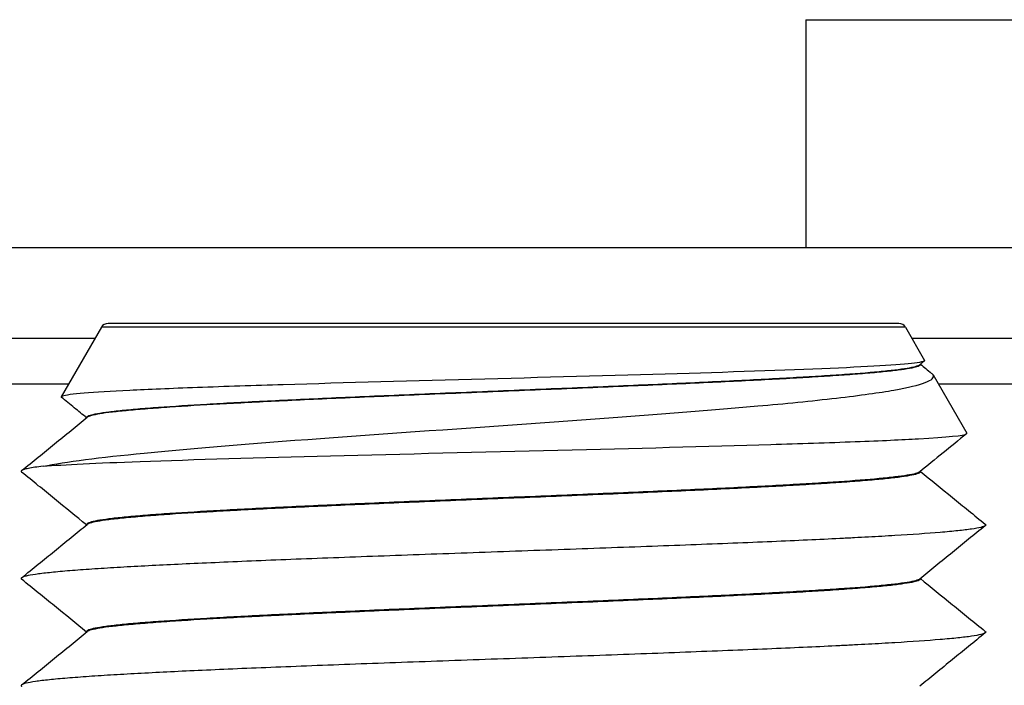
# Model space of a CAD drawing. Extents: x -1765 to 4890, y -3431 to 1272.
# Tile 140 of 189: x 3183.01 to 3189.49, y -2492.63 to -2488.25. Entities that reach past the tile are written whole.
import ezdxf

# ---------------------------------------------------------------- set-up
doc = ezdxf.new("R2010")
doc.units = 0
doc.layers.get('0').update_dxf_attribs({"linetype": 'CONTINUOUS'})
doc.layers.add('1', color=7, linetype='CONTINUOUS')

# ---------------------------------------------------------------- blocks, each defined once
blk = doc.blocks.new('N2360-20129_SMA_BULKHE1051', base_point=(3177.2023, -2490.2512))
at = {"color": 7, "linetype": 'CONTINUOUS'}
for p, q in [((3183.5504, -2490.2762), (3183.2859, -2490.7343)), ((3188.8006, -2490.2512), (3183.5937, -2490.2512)), ((3188.8439, -2490.2762), (3188.9698, -2490.4943)), ((3188.9416, -2490.5223), (3188.9416, -2490.52)), ((3189.0252, -2490.5903), (3189.2469, -2490.9744)), ((3183.4527, -2490.8722), (3183.4527, -2490.87)), ((3188.9416, -2491.2278), (3188.9416, -2491.2256)), ((3183.4527, -2491.5778), (3183.4527, -2491.5755)), ((3188.9416, -2491.9334), (3188.9416, -2491.9311)), ((3183.4527, -2492.2834), (3183.4527, -2492.2811))]:
    blk.add_line(p, q, dxfattribs=at)
at = {"color": 1, "linetype": 'CONTINUOUS'}
blk.add_line((3188.8439, -2490.2762), (3183.5504, -2490.2762), dxfattribs=at)
at = {"color": 7, "linetype": 'CONTINUOUS'}
for centre, start, end in [((3183.5937, -2490.3012), 90, 150), ((3188.8006, -2490.3012), 30, 90)]:
    blk.add_arc(centre, 0.05, start, end, dxfattribs=at)
for points, knots in [([(3188.9685, -2490.4981), (3188.9657, -2490.5004), (3188.959, -2490.5027), (3188.9485, -2490.5051), (3188.8911, -2490.5177), (3188.7209, -2490.5301), (3188.456, -2490.5426), (3188.1819, -2490.5556), (3187.818, -2490.568), (3187.4192, -2490.5801), (3187.0027, -2490.5927), (3186.5374, -2490.6052), (3186.0736, -2490.6176), (3185.6115, -2490.6301), (3185.1536, -2490.6424), (3184.747, -2490.6549), (3184.5585, -2490.6606), (3184.3638, -2490.667), (3184.1825, -2490.6736), (3184.0059, -2490.6801), (3183.8581, -2490.6863), (3183.7366, -2490.6923), (3183.489, -2490.7045), (3183.3314, -2490.7169), (3183.2941, -2490.7296), (3183.2896, -2490.7312), (3183.2868, -2490.7328), (3183.2859, -2490.7343)], [0, 0, 0, 0, 0.021276, 0.021276, 0.021276, 0.515281, 0.515281, 0.515281, 1.552812, 1.552812, 1.552812, 2.898891, 2.898891, 2.898891, 4.226104, 4.226104, 4.226104, 4.790916, 4.790916, 4.790916, 5.237132, 5.237132, 5.237132, 5.681354, 5.681354, 5.681354, 5.690891, 5.690891, 5.690891, 5.690891]), ([(3183.4527, -2490.87), (3183.4527, -2490.8682), (3183.4537, -2490.8665), (3183.4557, -2490.8647), (3183.4582, -2490.8625), (3183.4622, -2490.8604), (3183.4678, -2490.8582), (3183.4773, -2490.8545), (3183.4912, -2490.8508), (3183.5093, -2490.8471), (3183.5281, -2490.8433), (3183.5513, -2490.8396), (3183.5788, -2490.8358), (3183.6062, -2490.8321), (3183.6379, -2490.8283), (3183.6733, -2490.8246), (3183.7087, -2490.821), (3183.7479, -2490.8173), (3183.7903, -2490.8137), (3183.8327, -2490.8101), (3183.8784, -2490.8065), (3183.9268, -2490.803), (3184.0236, -2490.7959), (3184.1312, -2490.7891), (3184.245, -2490.7825), (3184.2734, -2490.7808), (3184.3023, -2490.7792), (3184.3314, -2490.7775), (3184.3607, -2490.7759), (3184.3908, -2490.7743), (3184.4217, -2490.7726), (3184.4836, -2490.7693), (3184.5489, -2490.7659), (3184.6174, -2490.7625), (3184.686, -2490.759), (3184.7578, -2490.7556), (3184.8327, -2490.752), (3184.9075, -2490.7485), (3184.9854, -2490.7449), (3185.066, -2490.7413), (3185.1466, -2490.7377), (3185.2299, -2490.734), (3185.3154, -2490.7303), (3185.4008, -2490.7266), (3185.4885, -2490.7229), (3185.5779, -2490.7192), (3185.7565, -2490.7117), (3185.9418, -2490.704), (3186.1282, -2490.6964), (3186.3145, -2490.6888), (3186.5019, -2490.6811), (3186.6846, -2490.6735), (3186.7759, -2490.6697), (3186.8661, -2490.666), (3186.9544, -2490.6622), (3187.0428, -2490.6584), (3187.1293, -2490.6547), (3187.2134, -2490.651), (3187.2975, -2490.6473), (3187.3792, -2490.6436), (3187.4581, -2490.64), (3187.537, -2490.6364), (3187.613, -2490.6328), (3187.6858, -2490.6292), (3187.7587, -2490.6257), (3187.8283, -2490.6222), (3187.8945, -2490.6187), (3187.9608, -2490.6153), (3188.0236, -2490.6119), (3188.0829, -2490.6085), (3188.1126, -2490.6069), (3188.1414, -2490.6052), (3188.1693, -2490.6036), (3188.1972, -2490.6019), (3188.2241, -2490.6003), (3188.2508, -2490.5987), (3188.3042, -2490.5954), (3188.3558, -2490.592), (3188.4052, -2490.5886), (3188.504, -2490.5818), (3188.5938, -2490.5748), (3188.6701, -2490.5676), (3188.7082, -2490.564), (3188.743, -2490.5603), (3188.7739, -2490.5567), (3188.8049, -2490.553), (3188.8319, -2490.5493), (3188.8547, -2490.5455), (3188.8776, -2490.5418), (3188.8961, -2490.538), (3188.9101, -2490.5342), (3188.9241, -2490.5305), (3188.9335, -2490.5267), (3188.9382, -2490.5229)], [0, 0, 0, 0, 0.006234, 0.006234, 0.006234, 0.020074, 0.020074, 0.020074, 0.063124, 0.063124, 0.063124, 0.133476, 0.133476, 0.133476, 0.228649, 0.228649, 0.228649, 0.346195, 0.346195, 0.346195, 0.483136, 0.483136, 0.483136, 0.801943, 0.801943, 0.801943, 0.888545, 0.888545, 0.888545, 0.978946, 0.978946, 0.978946, 1.174913, 1.174913, 1.174913, 1.390411, 1.390411, 1.390411, 1.62402, 1.62402, 1.62402, 1.873609, 1.873609, 1.873609, 2.13636, 2.13636, 2.13636, 2.687109, 2.687109, 2.687109, 3.244012, 3.244012, 3.244012, 3.51409, 3.51409, 3.51409, 3.773299, 3.773299, 3.773299, 4.018264, 4.018264, 4.018264, 4.246248, 4.246248, 4.246248, 4.455219, 4.455219, 4.455219, 4.643866, 4.643866, 4.643866, 4.730346, 4.730346, 4.730346, 4.812034, 4.812034, 4.812034, 4.966796, 4.966796, 4.966796, 5.232476, 5.232476, 5.232476, 5.336903, 5.336903, 5.336903, 5.418486, 5.418486, 5.418486, 5.474989, 5.474989, 5.474989, 5.505512, 5.505512, 5.505512, 5.505512]), ([(3188.9416, -2490.5223), (3188.9416, -2490.524), (3188.9406, -2490.5258), (3188.9386, -2490.5275), (3188.9361, -2490.5297), (3188.9321, -2490.5319), (3188.9266, -2490.5341), (3188.9171, -2490.5377), (3188.9033, -2490.5414), (3188.8853, -2490.5451), (3188.8668, -2490.5488), (3188.8439, -2490.5526), (3188.8168, -2490.5563), (3188.7898, -2490.56), (3188.7587, -2490.5637), (3188.724, -2490.5673), (3188.6893, -2490.5709), (3188.651, -2490.5745), (3188.6096, -2490.5781), (3188.5682, -2490.5816), (3188.5237, -2490.5852), (3188.4766, -2490.5886), (3188.4296, -2490.5921), (3188.38, -2490.5955), (3188.3285, -2490.5988), (3188.2768, -2490.6022), (3188.2237, -2490.6054), (3188.1681, -2490.6087), (3188.1123, -2490.612), (3188.0529, -2490.6153), (3187.9901, -2490.6187), (3187.9272, -2490.6221), (3187.8609, -2490.6256), (3187.7913, -2490.6291), (3187.7216, -2490.6326), (3187.6487, -2490.6361), (3187.5727, -2490.6397), (3187.4967, -2490.6433), (3187.4177, -2490.6469), (3187.3361, -2490.6506), (3187.2544, -2490.6543), (3187.1701, -2490.658), (3187.0837, -2490.6617), (3186.9973, -2490.6655), (3186.9088, -2490.6692), (3186.8188, -2490.673), (3186.6388, -2490.6806), (3186.4526, -2490.6882), (3186.2661, -2490.6959), (3186.0796, -2490.7035), (3185.8927, -2490.7111), (3185.7111, -2490.7187), (3185.6204, -2490.7224), (3185.5309, -2490.7262), (3185.4434, -2490.7299), (3185.3558, -2490.7336), (3185.2702, -2490.7373), (3185.1871, -2490.741), (3185.104, -2490.7447), (3185.0233, -2490.7483), (3184.9456, -2490.7518), (3184.8678, -2490.7554), (3184.7929, -2490.759), (3184.7212, -2490.7624), (3184.6494, -2490.7659), (3184.5809, -2490.7693), (3184.5157, -2490.7727), (3184.4505, -2490.7761), (3184.3886, -2490.7794), (3184.3302, -2490.7827), (3184.2136, -2490.7892), (3184.1021, -2490.7959), (3184.0003, -2490.8029), (3183.9494, -2490.8064), (3183.9009, -2490.8099), (3183.8554, -2490.8135), (3183.8099, -2490.817), (3183.7673, -2490.8206), (3183.7283, -2490.8243), (3183.6893, -2490.828), (3183.6539, -2490.8316), (3183.6224, -2490.8354), (3183.5909, -2490.8391), (3183.5634, -2490.8428), (3183.5403, -2490.8466), (3183.5172, -2490.8504), (3183.4985, -2490.8542), (3183.4844, -2490.858), (3183.4703, -2490.8618), (3183.4608, -2490.8656), (3183.4561, -2490.8694)], [0, 0, 0, 0, 0.006218, 0.006218, 0.006218, 0.02, 0.02, 0.02, 0.062719, 0.062719, 0.062719, 0.132158, 0.132158, 0.132158, 0.225642, 0.225642, 0.225642, 0.340587, 0.340587, 0.340587, 0.473952, 0.473952, 0.473952, 0.622468, 0.622468, 0.622468, 0.783107, 0.783107, 0.783107, 0.961459, 0.961459, 0.961459, 1.160528, 1.160528, 1.160528, 1.379347, 1.379347, 1.379347, 1.616239, 1.616239, 1.616239, 1.868811, 1.868811, 1.868811, 2.13399, 2.13399, 2.13399, 2.687137, 2.687137, 2.687137, 3.242579, 3.242579, 3.242579, 3.510592, 3.510592, 3.510592, 3.767068, 3.767068, 3.767068, 4.008869, 4.008869, 4.008869, 4.233521, 4.233521, 4.233521, 4.439255, 4.439255, 4.439255, 4.624997, 4.624997, 4.624997, 4.955531, 4.955531, 4.955531, 5.100836, 5.100836, 5.100836, 5.228342, 5.228342, 5.228342, 5.33489, 5.33489, 5.33489, 5.417741, 5.417741, 5.417741, 5.474833, 5.474833, 5.474833, 5.505512, 5.505512, 5.505512, 5.505512]), ([(3188.9685, -2490.4981), (3188.9635, -2490.5022), (3188.9584, -2490.5064), (3188.9533, -2490.5105), (3188.9483, -2490.5146), (3188.9432, -2490.5187), (3188.9382, -2490.5229)], [0, 0, 0, 0, 0.01959373, 0.01959373, 0.01959373, 0.03918747, 0.03918747, 0.03918747, 0.03918747]), ([(3188.942, -2490.5197), (3188.9536, -2490.5293), (3188.9653, -2490.5388), (3188.977, -2490.5483), (3188.9899, -2490.5588), (3189.0029, -2490.5694), (3189.0158, -2490.5799)], [0.00491766, 0.00491766, 0.00491766, 0.00491766, 0.05008454, 0.05008454, 0.05008454, 0.10016908, 0.10016908, 0.10016908, 0.10016908]), ([(3188.9698, -2490.4943), (3188.9701, -2490.4949), (3188.9702, -2490.4956), (3188.97, -2490.4962), (3188.9698, -2490.4968), (3188.9693, -2490.4975), (3188.9685, -2490.4981)], [0, 0, 0, 0, 0.001962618, 0.001962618, 0.001962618, 0.004389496, 0.004389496, 0.004389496, 0.004389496]), ([(3183.167, -2491.1912), (3183.3129, -2491.1622), (3183.5405, -2491.1335), (3183.8325, -2491.1046), (3184.1857, -2491.0696), (3184.6216, -2491.0353), (3185.0793, -2491.0019), (3185.5462, -2490.9678), (3186.0475, -2490.9337), (3186.5303, -2490.8993), (3187.0167, -2490.8647), (3187.4804, -2490.8301), (3187.8727, -2490.7948), (3188.0473, -2490.7791), (3188.2269, -2490.7615), (3188.3894, -2490.7427), (3188.5484, -2490.7243), (3188.6731, -2490.7068), (3188.7684, -2490.69), (3188.8617, -2490.6736), (3188.9311, -2490.657), (3188.9745, -2490.6403), (3189.0178, -2490.6237), (3189.0349, -2490.6071), (3189.0252, -2490.5903)], [0, 0, 0, 0, 0.671174, 0.671174, 0.671174, 1.922256, 1.922256, 1.922256, 3.376847, 3.376847, 3.376847, 4.723396, 4.723396, 4.723396, 5.242643, 5.242643, 5.242643, 5.625389, 5.625389, 5.625389, 5.837593, 5.837593, 5.837593, 5.908809, 5.908809, 5.908809, 5.908809]), ([(3189.0252, -2490.5903), (3189.0242, -2490.5885), (3189.0229, -2490.5868), (3189.0213, -2490.5851), (3189.0198, -2490.5834), (3189.0179, -2490.5816), (3189.0158, -2490.5799)], [0, 0, 0, 0, 0.00644191, 0.00644191, 0.00644191, 0.01402067, 0.01402067, 0.01402067, 0.01402067]), ([(3183.2859, -2490.7343), (3183.2856, -2490.7349), (3183.2855, -2490.7355), (3183.2857, -2490.7362), (3183.2859, -2490.7368), (3183.2864, -2490.7374), (3183.2871, -2490.738)], [0, 0, 0, 0, 0.001869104, 0.001869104, 0.001869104, 0.004181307, 0.004181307, 0.004181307, 0.004181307]), ([(3183.4523, -2490.8725), (3183.4254, -2490.8506), (3183.3985, -2490.8287), (3183.3716, -2490.8068), (3183.3435, -2490.7838), (3183.3153, -2490.7609), (3183.2871, -2490.738)], [0.0049174, 0.0049174, 0.0049174, 0.0049174, 0.108999, 0.108999, 0.108999, 0.217998, 0.217998, 0.217998, 0.217998]), ([(3183.0251, -2491.2204), (3183.0995, -2491.1598), (3183.1713, -2491.1014), (3183.2407, -2491.0449), (3183.3152, -2490.9842), (3183.387, -2490.9257), (3183.4561, -2490.8694)], [0, 0, 0, 0, 0.2779219, 0.2779219, 0.2779219, 0.5558439, 0.5558439, 0.5558439, 0.5558439]), ([(3183.167, -2491.1912), (3183.3024, -2491.1808), (3183.5203, -2491.1705), (3183.806, -2491.1601), (3184.1558, -2491.1473), (3184.5939, -2491.1349), (3185.0584, -2491.1228), (3185.5357, -2491.1104), (3186.0531, -2491.098), (3186.5554, -2491.0856), (3187.0582, -2491.0731), (3187.5424, -2491.0607), (3187.9576, -2491.0481), (3188.1444, -2491.0425), (3188.3371, -2491.0361), (3188.5131, -2491.0294), (3188.6845, -2491.0229), (3188.8218, -2491.0166), (3188.9292, -2491.0106), (3189.1211, -2490.9998), (3189.2321, -2490.989), (3189.2458, -2490.9778)], [0, 0, 0, 0, 0.639738, 0.639738, 0.639738, 1.892685, 1.892685, 1.892685, 3.390121, 3.390121, 3.390121, 4.792877, 4.792877, 4.792877, 5.348697, 5.348697, 5.348697, 5.765176, 5.765176, 5.765176, 6.083731, 6.083731, 6.083731, 6.083731]), ([(3189.2458, -2490.9778), (3189.1932, -2491.0207), (3189.142, -2491.0624), (3189.092, -2491.1031), (3189.0395, -2491.1459), (3188.9882, -2491.1876), (3188.9382, -2491.2284)], [0, 0, 0, 0, 0.1983971, 0.1983971, 0.1983971, 0.3967942, 0.3967942, 0.3967942, 0.3967942]), ([(3189.2458, -2490.9778), (3189.2465, -2490.9773), (3189.247, -2490.9767), (3189.2472, -2490.9761), (3189.2473, -2490.9755), (3189.2473, -2490.975), (3189.2469, -2490.9744)], [0, 0, 0, 0, 0.002206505, 0.002206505, 0.002206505, 0.003991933, 0.003991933, 0.003991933, 0.003991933]), ([(3183.0251, -2491.2204), (3183.0241, -2491.2212), (3183.0234, -2491.222), (3183.0229, -2491.2229), (3183.0224, -2491.2237), (3183.0221, -2491.2245), (3183.0221, -2491.2253), (3183.0221, -2491.2261), (3183.0224, -2491.2269), (3183.0229, -2491.2277), (3183.0234, -2491.2286), (3183.0241, -2491.2294), (3183.0251, -2491.2302)], [0, 0, 0, 0, 0.00333528, 0.00333528, 0.00333528, 0.00592148, 0.00592148, 0.00592148, 0.0085072, 0.0085072, 0.0085072, 0.01183912, 0.01183912, 0.01183912, 0.01183912]), ([(3183.167, -2491.1912), (3183.1467, -2491.1936), (3183.1285, -2491.1961), (3183.1123, -2491.1985), (3183.0961, -2491.2009), (3183.082, -2491.2033), (3183.0701, -2491.2058), (3183.0581, -2491.2082), (3183.0484, -2491.2106), (3183.0409, -2491.2131), (3183.0334, -2491.2155), (3183.0282, -2491.218), (3183.0251, -2491.2204)], [0, 0, 0, 0, 0.0552514, 0.0552514, 0.0552514, 0.0980816, 0.0980816, 0.0980816, 0.1281495, 0.1281495, 0.1281495, 0.1456412, 0.1456412, 0.1456412, 0.1456412]), ([(3183.4523, -2491.5781), (3183.3844, -2491.5227), (3183.3138, -2491.4653), (3183.2407, -2491.4057), (3183.1713, -2491.3492), (3183.0995, -2491.2907), (3183.0251, -2491.2302)], [0.0051044, 0.0051044, 0.0051044, 0.0051044, 0.2779219, 0.2779219, 0.2779219, 0.5558438, 0.5558438, 0.5558438, 0.5558438]), ([(3188.9382, -2491.2284), (3188.9335, -2491.2322), (3188.9241, -2491.236), (3188.9101, -2491.2398), (3188.8961, -2491.2436), (3188.8776, -2491.2474), (3188.8547, -2491.2511), (3188.8319, -2491.2548), (3188.8049, -2491.2585), (3188.7739, -2491.2622), (3188.743, -2491.2659), (3188.7082, -2491.2695), (3188.6701, -2491.2731), (3188.5938, -2491.2803), (3188.504, -2491.2874), (3188.4052, -2491.2942), (3188.3558, -2491.2976), (3188.3042, -2491.3009), (3188.2508, -2491.3042), (3188.2241, -2491.3059), (3188.1972, -2491.3075), (3188.1693, -2491.3091), (3188.1414, -2491.3108), (3188.1126, -2491.3124), (3188.0829, -2491.3141), (3188.0236, -2491.3174), (3187.9608, -2491.3208), (3187.8945, -2491.3243), (3187.8283, -2491.3277), (3187.7587, -2491.3312), (3187.6858, -2491.3348), (3187.613, -2491.3383), (3187.537, -2491.3419), (3187.4581, -2491.3455), (3187.3792, -2491.3492), (3187.2975, -2491.3528), (3187.2134, -2491.3566), (3187.1293, -2491.3603), (3187.0428, -2491.364), (3186.9544, -2491.3678), (3186.8661, -2491.3715), (3186.7759, -2491.3753), (3186.6846, -2491.3791), (3186.5019, -2491.3867), (3186.3145, -2491.3943), (3186.1282, -2491.402), (3185.9418, -2491.4096), (3185.7565, -2491.4172), (3185.5779, -2491.4247), (3185.4885, -2491.4285), (3185.4008, -2491.4322), (3185.3154, -2491.4359), (3185.2299, -2491.4396), (3185.1466, -2491.4432), (3185.066, -2491.4469), (3184.9854, -2491.4505), (3184.9075, -2491.454), (3184.8327, -2491.4576), (3184.7578, -2491.4611), (3184.686, -2491.4646), (3184.6174, -2491.468), (3184.5489, -2491.4715), (3184.4836, -2491.4748), (3184.4217, -2491.4781), (3184.3908, -2491.4798), (3184.3607, -2491.4815), (3184.3314, -2491.4831), (3184.3023, -2491.4847), (3184.2734, -2491.4864), (3184.245, -2491.488), (3184.1312, -2491.4946), (3184.0236, -2491.5015), (3183.9268, -2491.5085), (3183.8784, -2491.5121), (3183.8327, -2491.5156), (3183.7903, -2491.5192), (3183.7479, -2491.5229), (3183.7087, -2491.5265), (3183.6733, -2491.5302), (3183.6379, -2491.5339), (3183.6062, -2491.5376), (3183.5788, -2491.5414), (3183.5513, -2491.5451), (3183.5281, -2491.5489), (3183.5093, -2491.5527), (3183.4912, -2491.5564), (3183.4773, -2491.56), (3183.4678, -2491.5637), (3183.4622, -2491.5659), (3183.4582, -2491.5681), (3183.4557, -2491.5703), (3183.4537, -2491.572), (3183.4527, -2491.5738), (3183.4527, -2491.5755)], [0, 0, 0, 0, 0.030523, 0.030523, 0.030523, 0.087025, 0.087025, 0.087025, 0.168609, 0.168609, 0.168609, 0.273035, 0.273035, 0.273035, 0.538716, 0.538716, 0.538716, 0.693478, 0.693478, 0.693478, 0.775166, 0.775166, 0.775166, 0.861646, 0.861646, 0.861646, 1.050293, 1.050293, 1.050293, 1.259264, 1.259264, 1.259264, 1.487248, 1.487248, 1.487248, 1.732213, 1.732213, 1.732213, 1.991422, 1.991422, 1.991422, 2.2615, 2.2615, 2.2615, 2.818402, 2.818402, 2.818402, 3.369152, 3.369152, 3.369152, 3.631903, 3.631903, 3.631903, 3.881492, 3.881492, 3.881492, 4.1151, 4.1151, 4.1151, 4.330599, 4.330599, 4.330599, 4.526566, 4.526566, 4.526566, 4.616966, 4.616966, 4.616966, 4.703569, 4.703569, 4.703569, 5.022376, 5.022376, 5.022376, 5.159316, 5.159316, 5.159316, 5.276863, 5.276863, 5.276863, 5.372035, 5.372035, 5.372035, 5.442388, 5.442388, 5.442388, 5.485438, 5.485438, 5.485438, 5.499278, 5.499278, 5.499278, 5.505512, 5.505512, 5.505512, 5.505512]), ([(3188.9416, -2491.2278), (3188.9416, -2491.2296), (3188.9406, -2491.2313), (3188.9386, -2491.2331), (3188.9361, -2491.2353), (3188.9321, -2491.2374), (3188.9266, -2491.2396), (3188.9171, -2491.2433), (3188.9033, -2491.247), (3188.8853, -2491.2506), (3188.8668, -2491.2544), (3188.8439, -2491.2581), (3188.8168, -2491.2618), (3188.7898, -2491.2655), (3188.7587, -2491.2692), (3188.724, -2491.2729), (3188.6893, -2491.2765), (3188.651, -2491.2801), (3188.6096, -2491.2836), (3188.5682, -2491.2872), (3188.5237, -2491.2907), (3188.4766, -2491.2942), (3188.4296, -2491.2976), (3188.38, -2491.301), (3188.3285, -2491.3044), (3188.2768, -2491.3077), (3188.2237, -2491.311), (3188.1681, -2491.3143), (3188.1123, -2491.3175), (3188.0529, -2491.3209), (3187.9901, -2491.3243), (3187.9272, -2491.3277), (3187.8609, -2491.3311), (3187.7913, -2491.3346), (3187.7216, -2491.3381), (3187.6487, -2491.3417), (3187.5727, -2491.3453), (3187.4967, -2491.3489), (3187.4177, -2491.3525), (3187.3361, -2491.3562), (3187.2544, -2491.3598), (3187.1701, -2491.3636), (3187.0837, -2491.3673), (3186.9973, -2491.371), (3186.9088, -2491.3748), (3186.8188, -2491.3786), (3186.6388, -2491.3861), (3186.4526, -2491.3938), (3186.2661, -2491.4014), (3186.0796, -2491.409), (3185.8927, -2491.4167), (3185.7111, -2491.4242), (3185.6204, -2491.428), (3185.5309, -2491.4318), (3185.4434, -2491.4355), (3185.3558, -2491.4392), (3185.2702, -2491.4429), (3185.1871, -2491.4466), (3185.104, -2491.4502), (3185.0233, -2491.4538), (3184.9456, -2491.4574), (3184.8678, -2491.461), (3184.7929, -2491.4645), (3184.7212, -2491.468), (3184.6494, -2491.4715), (3184.5809, -2491.4749), (3184.5157, -2491.4783), (3184.4505, -2491.4817), (3184.3886, -2491.485), (3184.3302, -2491.4882), (3184.2136, -2491.4947), (3184.1021, -2491.5015), (3184.0003, -2491.5084), (3183.9494, -2491.5119), (3183.9009, -2491.5154), (3183.8554, -2491.519), (3183.8099, -2491.5226), (3183.7673, -2491.5262), (3183.7283, -2491.5299), (3183.6893, -2491.5335), (3183.6539, -2491.5372), (3183.6224, -2491.5409), (3183.5909, -2491.5446), (3183.5634, -2491.5484), (3183.5403, -2491.5522), (3183.5172, -2491.5559), (3183.4985, -2491.5597), (3183.4844, -2491.5635), (3183.4703, -2491.5673), (3183.4608, -2491.5712), (3183.4561, -2491.575)], [0, 0, 0, 0, 0.006218, 0.006218, 0.006218, 0.02, 0.02, 0.02, 0.062719, 0.062719, 0.062719, 0.132158, 0.132158, 0.132158, 0.225642, 0.225642, 0.225642, 0.340587, 0.340587, 0.340587, 0.473952, 0.473952, 0.473952, 0.622468, 0.622468, 0.622468, 0.783107, 0.783107, 0.783107, 0.961459, 0.961459, 0.961459, 1.160528, 1.160528, 1.160528, 1.379347, 1.379347, 1.379347, 1.616239, 1.616239, 1.616239, 1.868811, 1.868811, 1.868811, 2.13399, 2.13399, 2.13399, 2.687137, 2.687137, 2.687137, 3.242579, 3.242579, 3.242579, 3.510592, 3.510592, 3.510592, 3.767068, 3.767068, 3.767068, 4.008869, 4.008869, 4.008869, 4.233521, 4.233521, 4.233521, 4.439255, 4.439255, 4.439255, 4.624997, 4.624997, 4.624997, 4.955531, 4.955531, 4.955531, 5.100836, 5.100836, 5.100836, 5.228342, 5.228342, 5.228342, 5.33489, 5.33489, 5.33489, 5.417741, 5.417741, 5.417741, 5.474833, 5.474833, 5.474833, 5.505512, 5.505512, 5.505512, 5.505512]), ([(3188.942, -2491.2253), (3189.0099, -2491.2807), (3189.0805, -2491.3381), (3189.1536, -2491.3977), (3189.223, -2491.4542), (3189.2948, -2491.5126), (3189.3691, -2491.5732)], [0.0051038, 0.0051038, 0.0051038, 0.0051038, 0.2779219, 0.2779219, 0.2779219, 0.5558439, 0.5558439, 0.5558439, 0.5558439]), ([(3183.0251, -2491.926), (3183.0995, -2491.8654), (3183.1713, -2491.807), (3183.2407, -2491.7505), (3183.3152, -2491.6898), (3183.387, -2491.6313), (3183.4561, -2491.575)], [0, 0, 0, 0, 0.2779219, 0.2779219, 0.2779219, 0.5558439, 0.5558439, 0.5558439, 0.5558439]), ([(3189.3691, -2491.5732), (3189.3701, -2491.574), (3189.3709, -2491.5748), (3189.3714, -2491.5756), (3189.3719, -2491.5765), (3189.3721, -2491.5773), (3189.3721, -2491.5781), (3189.3721, -2491.5789), (3189.3719, -2491.5797), (3189.3714, -2491.5805), (3189.3709, -2491.5813), (3189.3701, -2491.5821), (3189.3691, -2491.583)], [0, 0, 0, 0, 0.00333528, 0.00333528, 0.00333528, 0.00592148, 0.00592148, 0.00592148, 0.0085072, 0.0085072, 0.0085072, 0.01183912, 0.01183912, 0.01183912, 0.01183912]), ([(3189.3691, -2491.583), (3189.3645, -2491.5867), (3189.3545, -2491.5905), (3189.3394, -2491.5942), (3189.3242, -2491.598), (3189.3038, -2491.6017), (3189.2786, -2491.6054), (3189.2534, -2491.6091), (3189.2233, -2491.6128), (3189.1888, -2491.6164), (3189.1543, -2491.6201), (3189.1154, -2491.6237), (3189.0727, -2491.6272), (3188.9871, -2491.6344), (3188.8861, -2491.6413), (3188.7745, -2491.6481), (3188.7187, -2491.6515), (3188.6602, -2491.6548), (3188.5998, -2491.6581), (3188.5695, -2491.6597), (3188.5388, -2491.6613), (3188.5076, -2491.663), (3188.4763, -2491.6646), (3188.444, -2491.6662), (3188.4107, -2491.6678), (3188.3441, -2491.6711), (3188.2735, -2491.6745), (3188.1991, -2491.6779), (3188.1246, -2491.6813), (3188.0463, -2491.6847), (3187.9643, -2491.6882), (3187.8823, -2491.6917), (3187.7966, -2491.6952), (3187.7077, -2491.6988), (3187.6187, -2491.7024), (3187.5264, -2491.706), (3187.4313, -2491.7096), (3187.3362, -2491.7133), (3187.2383, -2491.717), (3187.1382, -2491.7207), (3187.0381, -2491.7244), (3186.9357, -2491.7281), (3186.8319, -2491.7319), (3186.6242, -2491.7394), (3186.4105, -2491.7469), (3186.1971, -2491.7545), (3185.9837, -2491.762), (3185.7708, -2491.7696), (3185.5645, -2491.777), (3185.4614, -2491.7807), (3185.3599, -2491.7844), (3185.2608, -2491.7881), (3185.1616, -2491.7918), (3185.0648, -2491.7954), (3184.9709, -2491.799), (3184.8769, -2491.8026), (3184.7859, -2491.8062), (3184.6982, -2491.8097), (3184.6105, -2491.8132), (3184.5261, -2491.8167), (3184.4454, -2491.8201), (3184.2838, -2491.8269), (3184.1372, -2491.8336), (3184.0057, -2491.84), (3183.8733, -2491.8465), (3183.7471, -2491.8532), (3183.6321, -2491.8601), (3183.5746, -2491.8635), (3183.52, -2491.867), (3183.4688, -2491.8706), (3183.4175, -2491.8741), (3183.3698, -2491.8777), (3183.3261, -2491.8813), (3183.2824, -2491.8849), (3183.2427, -2491.8886), (3183.2076, -2491.8923), (3183.1725, -2491.896), (3183.142, -2491.8997), (3183.1165, -2491.9034), (3183.0909, -2491.9071), (3183.0704, -2491.9109), (3183.0551, -2491.9147), (3183.0398, -2491.9184), (3183.0298, -2491.9222), (3183.0251, -2491.926)], [0, 0, 0, 0, 0.032121, 0.032121, 0.032121, 0.093922, 0.093922, 0.093922, 0.18439, 0.18439, 0.18439, 0.301046, 0.301046, 0.301046, 0.599945, 0.599945, 0.599945, 0.774949, 0.774949, 0.774949, 0.867245, 0.867245, 0.867245, 0.964273, 0.964273, 0.964273, 1.176121, 1.176121, 1.176121, 1.411135, 1.411135, 1.411135, 1.667981, 1.667981, 1.667981, 1.944539, 1.944539, 1.944539, 2.237894, 2.237894, 2.237894, 2.544412, 2.544412, 2.544412, 3.179585, 3.179585, 3.179585, 3.812568, 3.812568, 3.812568, 4.116532, 4.116532, 4.116532, 4.406631, 4.406631, 4.406631, 4.679504, 4.679504, 4.679504, 4.932535, 4.932535, 4.932535, 5.372622, 5.372622, 5.372622, 5.746789, 5.746789, 5.746789, 5.910484, 5.910484, 5.910484, 6.053567, 6.053567, 6.053567, 6.172538, 6.172538, 6.172538, 6.264371, 6.264371, 6.264371, 6.326794, 6.326794, 6.326794, 6.35907, 6.35907, 6.35907, 6.35907]), ([(3189.3691, -2491.583), (3189.2948, -2491.6435), (3189.223, -2491.702), (3189.1536, -2491.7585), (3189.0791, -2491.8192), (3189.0073, -2491.8776), (3188.9382, -2491.934)], [0, 0, 0, 0, 0.2779219, 0.2779219, 0.2779219, 0.5558438, 0.5558438, 0.5558438, 0.5558438]), ([(3183.0251, -2491.926), (3183.0241, -2491.9268), (3183.0234, -2491.9276), (3183.0229, -2491.9284), (3183.0224, -2491.9292), (3183.0221, -2491.93), (3183.0221, -2491.9309), (3183.0221, -2491.9317), (3183.0224, -2491.9325), (3183.0229, -2491.9333), (3183.0234, -2491.9341), (3183.0241, -2491.9349), (3183.0251, -2491.9357)], [0, 0, 0, 0, 0.00333528, 0.00333528, 0.00333528, 0.00592148, 0.00592148, 0.00592148, 0.0085072, 0.0085072, 0.0085072, 0.01183912, 0.01183912, 0.01183912, 0.01183912]), ([(3183.4523, -2492.2836), (3183.3844, -2492.2283), (3183.3138, -2492.1708), (3183.2407, -2492.1112), (3183.1713, -2492.0548), (3183.0995, -2491.9963), (3183.0251, -2491.9357)], [0.0051044, 0.0051044, 0.0051044, 0.0051044, 0.2779219, 0.2779219, 0.2779219, 0.5558438, 0.5558438, 0.5558438, 0.5558438]), ([(3188.9382, -2491.934), (3188.9335, -2491.9378), (3188.9241, -2491.9416), (3188.9101, -2491.9454), (3188.8961, -2491.9491), (3188.8776, -2491.9529), (3188.8547, -2491.9566), (3188.8319, -2491.9604), (3188.8049, -2491.9641), (3188.7739, -2491.9678), (3188.743, -2491.9715), (3188.7082, -2491.9751), (3188.6701, -2491.9787), (3188.5938, -2491.9859), (3188.504, -2491.9929), (3188.4052, -2491.9997), (3188.3558, -2492.0031), (3188.3042, -2492.0065), (3188.2508, -2492.0098), (3188.2241, -2492.0114), (3188.1972, -2492.013), (3188.1693, -2492.0147), (3188.1414, -2492.0163), (3188.1126, -2492.018), (3188.0829, -2492.0196), (3188.0236, -2492.023), (3187.9608, -2492.0264), (3187.8945, -2492.0298), (3187.8283, -2492.0333), (3187.7587, -2492.0368), (3187.6858, -2492.0403), (3187.613, -2492.0439), (3187.537, -2492.0475), (3187.4581, -2492.0511), (3187.3792, -2492.0547), (3187.2975, -2492.0584), (3187.2134, -2492.0621), (3187.1293, -2492.0658), (3187.0428, -2492.0695), (3186.9544, -2492.0733), (3186.8661, -2492.0771), (3186.7759, -2492.0809), (3186.6846, -2492.0847), (3186.5019, -2492.0922), (3186.3145, -2492.0999), (3186.1282, -2492.1075), (3185.9418, -2492.1152), (3185.7565, -2492.1228), (3185.5779, -2492.1303), (3185.4885, -2492.134), (3185.4008, -2492.1377), (3185.3154, -2492.1414), (3185.2299, -2492.1451), (3185.1466, -2492.1488), (3185.066, -2492.1524), (3184.9854, -2492.156), (3184.9075, -2492.1596), (3184.8327, -2492.1631), (3184.7578, -2492.1667), (3184.686, -2492.1701), (3184.6174, -2492.1736), (3184.5489, -2492.177), (3184.4836, -2492.1804), (3184.4217, -2492.1837), (3184.3908, -2492.1854), (3184.3607, -2492.187), (3184.3314, -2492.1886), (3184.3023, -2492.1903), (3184.2734, -2492.1919), (3184.245, -2492.1936), (3184.1312, -2492.2002), (3184.0236, -2492.207), (3183.9268, -2492.2141), (3183.8784, -2492.2176), (3183.8327, -2492.2212), (3183.7903, -2492.2248), (3183.7479, -2492.2284), (3183.7087, -2492.2321), (3183.6733, -2492.2358), (3183.6379, -2492.2394), (3183.6062, -2492.2432), (3183.5788, -2492.2469), (3183.5513, -2492.2507), (3183.5281, -2492.2544), (3183.5093, -2492.2582), (3183.4912, -2492.2619), (3183.4773, -2492.2656), (3183.4678, -2492.2693), (3183.4622, -2492.2715), (3183.4582, -2492.2737), (3183.4557, -2492.2758), (3183.4537, -2492.2776), (3183.4527, -2492.2793), (3183.4527, -2492.2811)], [0, 0, 0, 0, 0.030523, 0.030523, 0.030523, 0.087025, 0.087025, 0.087025, 0.168609, 0.168609, 0.168609, 0.273035, 0.273035, 0.273035, 0.538716, 0.538716, 0.538716, 0.693478, 0.693478, 0.693478, 0.775166, 0.775166, 0.775166, 0.861646, 0.861646, 0.861646, 1.050293, 1.050293, 1.050293, 1.259264, 1.259264, 1.259264, 1.487248, 1.487248, 1.487248, 1.732213, 1.732213, 1.732213, 1.991422, 1.991422, 1.991422, 2.2615, 2.2615, 2.2615, 2.818402, 2.818402, 2.818402, 3.369152, 3.369152, 3.369152, 3.631903, 3.631903, 3.631903, 3.881492, 3.881492, 3.881492, 4.1151, 4.1151, 4.1151, 4.330599, 4.330599, 4.330599, 4.526566, 4.526566, 4.526566, 4.616966, 4.616966, 4.616966, 4.703569, 4.703569, 4.703569, 5.022376, 5.022376, 5.022376, 5.159316, 5.159316, 5.159316, 5.276863, 5.276863, 5.276863, 5.372035, 5.372035, 5.372035, 5.442388, 5.442388, 5.442388, 5.485438, 5.485438, 5.485438, 5.499278, 5.499278, 5.499278, 5.505512, 5.505512, 5.505512, 5.505512]), ([(3188.9416, -2491.9334), (3188.9416, -2491.9351), (3188.9406, -2491.9369), (3188.9386, -2491.9386), (3188.9361, -2491.9408), (3188.9321, -2491.943), (3188.9266, -2491.9452), (3188.9171, -2491.9488), (3188.9033, -2491.9525), (3188.8853, -2491.9562), (3188.8668, -2491.9599), (3188.8439, -2491.9637), (3188.8168, -2491.9674), (3188.7898, -2491.9711), (3188.7587, -2491.9748), (3188.724, -2491.9784), (3188.6893, -2491.9821), (3188.651, -2491.9857), (3188.6096, -2491.9892), (3188.5682, -2491.9928), (3188.5237, -2491.9963), (3188.4766, -2491.9997), (3188.4296, -2492.0032), (3188.38, -2492.0066), (3188.3285, -2492.0099), (3188.2768, -2492.0133), (3188.2237, -2492.0166), (3188.1681, -2492.0198), (3188.1123, -2492.0231), (3188.0529, -2492.0264), (3187.9901, -2492.0298), (3187.9272, -2492.0332), (3187.8609, -2492.0367), (3187.7913, -2492.0402), (3187.7216, -2492.0437), (3187.6487, -2492.0472), (3187.5727, -2492.0508), (3187.4967, -2492.0544), (3187.4177, -2492.0581), (3187.3361, -2492.0617), (3187.2544, -2492.0654), (3187.1701, -2492.0691), (3187.0837, -2492.0728), (3186.9973, -2492.0766), (3186.9088, -2492.0803), (3186.8188, -2492.0841), (3186.6388, -2492.0917), (3186.4526, -2492.0993), (3186.2661, -2492.107), (3186.0796, -2492.1146), (3185.8927, -2492.1222), (3185.7111, -2492.1298), (3185.6204, -2492.1336), (3185.5309, -2492.1373), (3185.4434, -2492.141), (3185.3558, -2492.1448), (3185.2702, -2492.1484), (3185.1871, -2492.1521), (3185.104, -2492.1558), (3185.0233, -2492.1594), (3184.9456, -2492.163), (3184.8678, -2492.1665), (3184.7929, -2492.1701), (3184.7212, -2492.1735), (3184.6494, -2492.177), (3184.5809, -2492.1805), (3184.5157, -2492.1838), (3184.4505, -2492.1872), (3184.3886, -2492.1905), (3184.3302, -2492.1938), (3184.2136, -2492.2003), (3184.1021, -2492.207), (3184.0003, -2492.214), (3183.9494, -2492.2175), (3183.9009, -2492.221), (3183.8554, -2492.2246), (3183.8099, -2492.2281), (3183.7673, -2492.2318), (3183.7283, -2492.2354), (3183.6893, -2492.2391), (3183.6539, -2492.2428), (3183.6224, -2492.2465), (3183.5909, -2492.2502), (3183.5634, -2492.2539), (3183.5403, -2492.2577), (3183.5172, -2492.2615), (3183.4985, -2492.2653), (3183.4844, -2492.2691), (3183.4703, -2492.2729), (3183.4608, -2492.2767), (3183.4561, -2492.2805)], [0, 0, 0, 0, 0.006218, 0.006218, 0.006218, 0.02, 0.02, 0.02, 0.062719, 0.062719, 0.062719, 0.132158, 0.132158, 0.132158, 0.225642, 0.225642, 0.225642, 0.340587, 0.340587, 0.340587, 0.473952, 0.473952, 0.473952, 0.622468, 0.622468, 0.622468, 0.783107, 0.783107, 0.783107, 0.961459, 0.961459, 0.961459, 1.160528, 1.160528, 1.160528, 1.379347, 1.379347, 1.379347, 1.616239, 1.616239, 1.616239, 1.868811, 1.868811, 1.868811, 2.13399, 2.13399, 2.13399, 2.687137, 2.687137, 2.687137, 3.242579, 3.242579, 3.242579, 3.510592, 3.510592, 3.510592, 3.767068, 3.767068, 3.767068, 4.008869, 4.008869, 4.008869, 4.233521, 4.233521, 4.233521, 4.439255, 4.439255, 4.439255, 4.624997, 4.624997, 4.624997, 4.955531, 4.955531, 4.955531, 5.100836, 5.100836, 5.100836, 5.228342, 5.228342, 5.228342, 5.33489, 5.33489, 5.33489, 5.417741, 5.417741, 5.417741, 5.474833, 5.474833, 5.474833, 5.505512, 5.505512, 5.505512, 5.505512]), ([(3188.942, -2491.9309), (3189.0099, -2491.9862), (3189.0804, -2492.0437), (3189.1536, -2492.1033), (3189.223, -2492.1597), (3189.2948, -2492.2182), (3189.3691, -2492.2788)], [0.0051047, 0.0051047, 0.0051047, 0.0051047, 0.2779219, 0.2779219, 0.2779219, 0.5558439, 0.5558439, 0.5558439, 0.5558439]), ([(3183.0251, -2492.6315), (3183.0997, -2492.5709), (3183.1714, -2492.5124), (3183.2407, -2492.456), (3183.3152, -2492.3953), (3183.387, -2492.3369), (3183.4561, -2492.2805)], [0, 0, 0, 0, 0.2779219, 0.2779219, 0.2779219, 0.5558439, 0.5558439, 0.5558439, 0.5558439]), ([(3189.3691, -2492.2885), (3189.3645, -2492.2923), (3189.3545, -2492.296), (3189.3394, -2492.2998), (3189.3242, -2492.3035), (3189.3038, -2492.3073), (3189.2786, -2492.311), (3189.2534, -2492.3147), (3189.2233, -2492.3183), (3189.1888, -2492.322), (3189.1543, -2492.3256), (3189.1154, -2492.3292), (3189.0727, -2492.3328), (3188.9871, -2492.3399), (3188.8861, -2492.3469), (3188.7745, -2492.3537), (3188.7187, -2492.357), (3188.6602, -2492.3604), (3188.5998, -2492.3636), (3188.5695, -2492.3653), (3188.5388, -2492.3669), (3188.5076, -2492.3685), (3188.4763, -2492.3701), (3188.444, -2492.3718), (3188.4107, -2492.3734), (3188.3441, -2492.3767), (3188.2735, -2492.38), (3188.1991, -2492.3834), (3188.1246, -2492.3868), (3188.0463, -2492.3902), (3187.9643, -2492.3937), (3187.8823, -2492.3972), (3187.7966, -2492.4008), (3187.7077, -2492.4043), (3187.6187, -2492.4079), (3187.5264, -2492.4115), (3187.4313, -2492.4152), (3187.3362, -2492.4188), (3187.2383, -2492.4225), (3187.1382, -2492.4262), (3187.0381, -2492.4299), (3186.9357, -2492.4337), (3186.8319, -2492.4374), (3186.6242, -2492.4449), (3186.4105, -2492.4525), (3186.1971, -2492.46), (3185.9837, -2492.4676), (3185.7708, -2492.4751), (3185.5645, -2492.4826), (3185.4614, -2492.4863), (3185.3599, -2492.49), (3185.2608, -2492.4936), (3185.1616, -2492.4973), (3185.0648, -2492.501), (3184.9709, -2492.5046), (3184.8769, -2492.5082), (3184.7859, -2492.5117), (3184.6982, -2492.5152), (3184.6105, -2492.5188), (3184.5261, -2492.5222), (3184.4454, -2492.5256), (3184.2838, -2492.5325), (3184.1372, -2492.5391), (3184.0057, -2492.5456), (3183.8733, -2492.552), (3183.7471, -2492.5587), (3183.6321, -2492.5656), (3183.5746, -2492.5691), (3183.52, -2492.5726), (3183.4688, -2492.5761), (3183.4175, -2492.5797), (3183.3698, -2492.5833), (3183.3261, -2492.5869), (3183.2824, -2492.5905), (3183.2427, -2492.5942), (3183.2076, -2492.5978), (3183.1725, -2492.6015), (3183.142, -2492.6052), (3183.1165, -2492.609), (3183.0909, -2492.6127), (3183.0704, -2492.6165), (3183.0551, -2492.6202), (3183.0398, -2492.624), (3183.0298, -2492.6278), (3183.0251, -2492.6315)], [0, 0, 0, 0, 0.032121, 0.032121, 0.032121, 0.093922, 0.093922, 0.093922, 0.18439, 0.18439, 0.18439, 0.301046, 0.301046, 0.301046, 0.599945, 0.599945, 0.599945, 0.774949, 0.774949, 0.774949, 0.867245, 0.867245, 0.867245, 0.964273, 0.964273, 0.964273, 1.176121, 1.176121, 1.176121, 1.411135, 1.411135, 1.411135, 1.667981, 1.667981, 1.667981, 1.944539, 1.944539, 1.944539, 2.237894, 2.237894, 2.237894, 2.544412, 2.544412, 2.544412, 3.179585, 3.179585, 3.179585, 3.812568, 3.812568, 3.812568, 4.116532, 4.116532, 4.116532, 4.406631, 4.406631, 4.406631, 4.679504, 4.679504, 4.679504, 4.932535, 4.932535, 4.932535, 5.372622, 5.372622, 5.372622, 5.746789, 5.746789, 5.746789, 5.910484, 5.910484, 5.910484, 6.053567, 6.053567, 6.053567, 6.172538, 6.172538, 6.172538, 6.264371, 6.264371, 6.264371, 6.326794, 6.326794, 6.326794, 6.35907, 6.35907, 6.35907, 6.35907]), ([(3189.3691, -2492.2885), (3189.2948, -2492.3491), (3189.223, -2492.4075), (3189.1536, -2492.464), (3189.0791, -2492.5247), (3189.0073, -2492.5832), (3188.9382, -2492.6395)], [0, 0, 0, 0, 0.2779219, 0.2779219, 0.2779219, 0.5558438, 0.5558438, 0.5558438, 0.5558438]), ([(3189.3691, -2492.2788), (3189.3701, -2492.2796), (3189.3709, -2492.2804), (3189.3714, -2492.2812), (3189.3719, -2492.282), (3189.3721, -2492.2828), (3189.3721, -2492.2836), (3189.3721, -2492.2844), (3189.3719, -2492.2853), (3189.3714, -2492.2861), (3189.3709, -2492.2869), (3189.3701, -2492.2877), (3189.3691, -2492.2885)], [0, 0, 0, 0, 0.00333528, 0.00333528, 0.00333528, 0.00592148, 0.00592148, 0.00592148, 0.0085072, 0.0085072, 0.0085072, 0.01183912, 0.01183912, 0.01183912, 0.01183912]), ([(3183.0251, -2492.6315), (3183.0241, -2492.6323), (3183.0234, -2492.6332), (3183.0229, -2492.634), (3183.0224, -2492.6348), (3183.0221, -2492.6356), (3183.0221, -2492.6364), (3183.0221, -2492.6372), (3183.0224, -2492.638), (3183.0229, -2492.6389), (3183.0234, -2492.6397), (3183.0241, -2492.6405), (3183.0251, -2492.6413)], [0, 0, 0, 0, 0.00333528, 0.00333528, 0.00333528, 0.00592148, 0.00592148, 0.00592148, 0.0085072, 0.0085072, 0.0085072, 0.01183912, 0.01183912, 0.01183912, 0.01183912])]:
    blk.add_open_spline(points, degree=3, knots=knots, dxfattribs=at)
blk = doc.blocks.new('CONNECTOR__1052', base_point=(3177.2023, -2490.2512))
blk.add_blockref('N2360-20129_SMA_BULKHE1051', (3177.2023, -2490.2512))
blk = doc.blocks.new('N2360-60035_CONNECTOR_1053', base_point=(3177.2023, -2490.2512))
blk.add_blockref('CONNECTOR__1052', (3177.2023, -2490.2512))
blk = doc.blocks.new('CONN_QUARTER_SET_1', base_point=(3116.5861, -2490.2512))
blk.add_blockref('N2360-60035_CONNECTOR_1053', (3177.2023, -2490.2512))
blk = doc.blocks.new('SMA_CONNECTOR_RING_ASSY', base_point=(3072.005, -2490.2512))
blk.add_blockref('CONN_QUARTER_SET_1', (3116.5861, -2490.2512))
blk = doc.blocks.new('PROBE_CARD_ASSY', base_point=(3004.5148, -2490.2512))
blk.add_blockref('SMA_CONNECTOR_RING_ASSY', (3072.005, -2490.2512))
blk = doc.blocks.new('LOCK_RING_E7018-22553', base_point=(3072.5144, -2461.2512))
at = {"color": 4, "linetype": 'CONTINUOUS'}
for p, q in [((3188.1885, -2488.2512), (3193.2599, -2488.2512)), ((3109.3485, -2489.7512), (3188.1885, -2489.7512)), ((3188.1885, -2489.7512), (3193.2599, -2489.7512))]:
    blk.add_line(p, q, dxfattribs=at)
at = {"color": 7, "linetype": 'CONTINUOUS'}
blk.add_line((3188.1885, -2488.2512), (3188.1885, -2489.7512), dxfattribs=at)
blk = doc.blocks.new('LOCK_RING_ASSY_1', base_point=(3072.5144, -2461.2512))
blk.add_blockref('LOCK_RING_E7018-22553', (3072.5144, -2461.2512))
blk = doc.blocks.new('BASE_RING_AUTO', base_point=(2995.9148, -2473.3512))
at = {"color": 4, "linetype": 'CONTINUOUS'}
for p, q in [((3183.5071, -2490.3512), (3168.3455, -2490.3512)), ((3195.6412, -2490.3512), (3188.8872, -2490.3512)), ((3183.3339, -2490.6512), (3168.2994, -2490.6512)), ((3195.3412, -2490.6512), (3189.0604, -2490.6512))]:
    blk.add_line(p, q, dxfattribs=at)
blk = doc.blocks.new('BASE_RING_AUTO_E7018-22551', base_point=(2995.9148, -2473.3512))
blk.add_blockref('BASE_RING_AUTO', (2995.9148, -2473.3512))
blk = doc.blocks.new('BASE_RING_AUTO_ASSY_E72551', base_point=(2995.9148, -2447.8512))
for name, p in [('LOCK_RING_ASSY_1', (3072.5144, -2461.2512)), ('BASE_RING_AUTO_E7018-22551', (2995.9148, -2473.3512))]:
    blk.add_blockref(name, p)
blk = doc.blocks.new('WPIF_12INCH', base_point=(2906.6148, -2447.8512))
for name, p in [('PROBE_CARD_ASSY', (3004.5148, -2490.2512)), ('BASE_RING_AUTO_ASSY_E72551', (2995.9148, -2447.8512))]:
    blk.add_blockref(name, p)
blk = doc.blocks.new('B-B', base_point=(3030.1612, -2455.8797))
blk.add_blockref('WPIF_12INCH', (2906.6148, -2447.8512))
blk = doc.blocks.new('1', base_point=(2845.4127, -2487.0842))
blk.add_blockref('B-B', (3030.1612, -2455.8797))
blk = doc.blocks.new('E7018-90050', base_point=(2906.6148, -2573.9919))
at = {"layer": '1'}
blk.add_blockref('1', (2845.4127, -2487.0842), dxfattribs=at)

msp = doc.modelspace()

# ---------------------------------------------------------------- block references
msp.add_blockref('E7018-90050', (2906.6148, -2573.9919))

doc.saveas('drawing.dxf')
